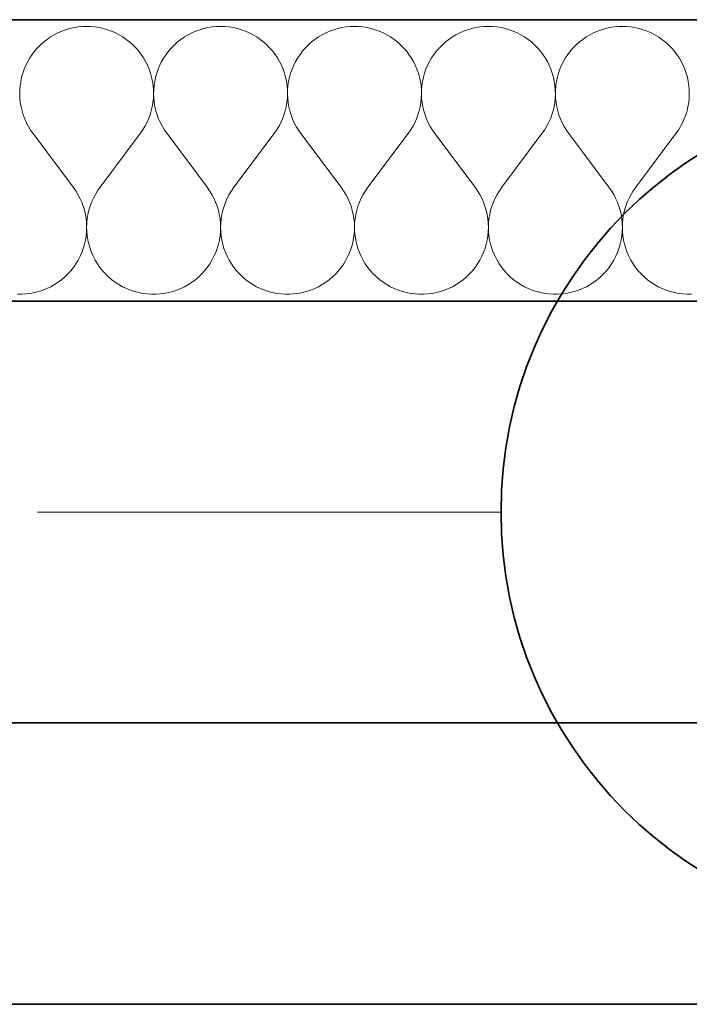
# Model space of a CAD drawing. Header units: millimetres. Extents: x -34676 to 172266, y 39940 to 476087.
# Tile 182 of 256: x 50675 to 51151, y 343811 to 344511. Entities that reach past the tile are written whole.
import ezdxf

# ---------------------------------------------------------------- set-up
doc = ezdxf.new("R2010")
doc.units = ezdxf.units.MM
doc.header["$MEASUREMENT"] = 0
doc.linetypes.add('Kropki i Kreski', pattern=[6.702778, 3.527778, -1.763889, 0, -1.411111])
for name, color, linetype in [('#podkład', 252, 'Continuous'), ('- A - ocieplenie', 7, 'Continuous'), ('Konstrukcja - Siatka mod', 7, 'Continuous'), ('Konstrukcja - Ściany zewnętrzne', 7, 'Continuous')]:
    doc.layers.add(name, color=color, linetype=linetype)

# ---------------------------------------------------------------- blocks, each defined once
blk = doc.blocks.new('kjghgg')
at = {"layer": '- A - ocieplenie', "color": 252, "linetype": 'Continuous', "lineweight": 35, "ltscale": 100}
for p, q in [((-92969.16, 469798.34), (-93975.76, 469798.34)), ((-93975.76, 469598.34), (-92969.16, 469598.34)), ((-92969.16, 469298.34), (-94705.76, 469298.34)), ((-94505.76, 469098.34), (-92969.16, 469098.34))]:
    blk.add_line(p, q, dxfattribs=at)
at = {"layer": '- A - ocieplenie', "color": 252, "linetype": 'Continuous', "lineweight": 13, "ltscale": 100}
for p, q in [((-93678.21, 469791.22), (-93681.04, 469790.19)), ((-93675.32, 469792.06), (-93678.21, 469791.22)), ((-93672.38, 469792.73), (-93675.32, 469792.06)), ((-93669.41, 469793.2), (-93672.38, 469792.73)), ((-93666.41, 469793.49), (-93669.41, 469793.2)), ((-93663.4, 469793.58), (-93666.41, 469793.49)), ((-93660.39, 469793.49), (-93663.4, 469793.58)), ((-93657.39, 469793.2), (-93660.39, 469793.49)), ((-93654.41, 469792.73), (-93657.39, 469793.2)), ((-93651.47, 469792.06), (-93654.41, 469792.73)), ((-93648.58, 469791.22), (-93651.47, 469792.06)), ((-93645.75, 469790.19), (-93648.58, 469791.22)), ((-93582.97, 469791.22), (-93585.8, 469790.19)), ((-93580.08, 469792.06), (-93582.97, 469791.22)), ((-93577.14, 469792.73), (-93580.08, 469792.06)), ((-93574.17, 469793.2), (-93577.14, 469792.73)), ((-93571.17, 469793.49), (-93574.17, 469793.2)), ((-93568.16, 469793.58), (-93571.17, 469793.49)), ((-93565.15, 469793.49), (-93568.16, 469793.58)), ((-93562.15, 469793.2), (-93565.15, 469793.49)), ((-93559.17, 469792.73), (-93562.15, 469793.2)), ((-93556.24, 469792.06), (-93559.17, 469792.73)), ((-93553.35, 469791.22), (-93556.24, 469792.06)), ((-93550.51, 469790.19), (-93553.35, 469791.22)), ((-93487.73, 469791.22), (-93490.57, 469790.19)), ((-93484.84, 469792.06), (-93487.73, 469791.22)), ((-93481.9, 469792.73), (-93484.84, 469792.06)), ((-93478.93, 469793.2), (-93481.9, 469792.73)), ((-93475.93, 469793.49), (-93478.93, 469793.2)), ((-93472.92, 469793.58), (-93475.93, 469793.49)), ((-93469.91, 469793.49), (-93472.92, 469793.58)), ((-93466.91, 469793.2), (-93469.91, 469793.49)), ((-93463.94, 469792.73), (-93466.91, 469793.2)), ((-93461, 469792.06), (-93463.94, 469792.73)), ((-93458.11, 469791.22), (-93461, 469792.06)), ((-93455.28, 469790.19), (-93458.11, 469791.22)), ((-93392.5, 469791.22), (-93395.33, 469790.19)), ((-93389.6, 469792.06), (-93392.5, 469791.22)), ((-93386.67, 469792.73), (-93389.6, 469792.06)), ((-93383.69, 469793.2), (-93386.67, 469792.73)), ((-93380.69, 469793.49), (-93383.69, 469793.2)), ((-93377.68, 469793.58), (-93380.69, 469793.49)), ((-93374.67, 469793.49), (-93377.68, 469793.58)), ((-93371.67, 469793.2), (-93374.67, 469793.49)), ((-93368.7, 469792.73), (-93371.67, 469793.2)), ((-93365.76, 469792.06), (-93368.7, 469792.73)), ((-93362.87, 469791.22), (-93365.76, 469792.06)), ((-93360.04, 469790.19), (-93362.87, 469791.22)), ((-93297.26, 469791.22), (-93300.09, 469790.19)), ((-93294.37, 469792.06), (-93297.26, 469791.22)), ((-93291.43, 469792.73), (-93294.37, 469792.06)), ((-93288.45, 469793.2), (-93291.43, 469792.73)), ((-93285.46, 469793.49), (-93288.45, 469793.2)), ((-93282.44, 469793.58), (-93285.46, 469793.49)), ((-93279.43, 469793.49), (-93282.44, 469793.58)), ((-93276.44, 469793.2), (-93279.43, 469793.49)), ((-93273.46, 469792.73), (-93276.44, 469793.2)), ((-93270.52, 469792.06), (-93273.46, 469792.73)), ((-93267.63, 469791.22), (-93270.52, 469792.06)), ((-93264.8, 469790.19), (-93267.63, 469791.22)), ((-93691.55, 469784.36), (-93693.93, 469782.51)), ((-93689.07, 469786.07), (-93691.55, 469784.36)), ((-93686.48, 469787.61), (-93689.07, 469786.07)), ((-93683.8, 469788.99), (-93686.48, 469787.61)), ((-93681.04, 469790.19), (-93683.8, 469788.99)), ((-93642.99, 469788.99), (-93645.75, 469790.19)), ((-93640.31, 469787.61), (-93642.99, 469788.99)), ((-93637.72, 469786.07), (-93640.31, 469787.61)), ((-93635.24, 469784.36), (-93637.72, 469786.07)), ((-93632.87, 469782.51), (-93635.24, 469784.36)), ((-93596.32, 469784.36), (-93598.69, 469782.51)), ((-93593.83, 469786.07), (-93596.32, 469784.36)), ((-93591.24, 469787.61), (-93593.83, 469786.07)), ((-93588.56, 469788.99), (-93591.24, 469787.61)), ((-93585.8, 469790.19), (-93588.56, 469788.99)), ((-93547.75, 469788.99), (-93550.51, 469790.19)), ((-93545.07, 469787.61), (-93547.75, 469788.99)), ((-93542.49, 469786.07), (-93545.07, 469787.61)), ((-93540, 469784.36), (-93542.49, 469786.07)), ((-93537.63, 469782.51), (-93540, 469784.36)), ((-93501.08, 469784.36), (-93503.45, 469782.51)), ((-93498.59, 469786.07), (-93501.08, 469784.36)), ((-93496.01, 469787.61), (-93498.59, 469786.07)), ((-93493.33, 469788.99), (-93496.01, 469787.61)), ((-93490.57, 469790.19), (-93493.33, 469788.99)), ((-93452.51, 469788.99), (-93455.28, 469790.19)), ((-93449.84, 469787.61), (-93452.51, 469788.99)), ((-93447.25, 469786.07), (-93449.84, 469787.61)), ((-93444.76, 469784.36), (-93447.25, 469786.07)), ((-93442.39, 469782.51), (-93444.76, 469784.36)), ((-93405.84, 469784.36), (-93408.21, 469782.51)), ((-93403.35, 469786.07), (-93405.84, 469784.36)), ((-93400.77, 469787.61), (-93403.35, 469786.07)), ((-93398.09, 469788.99), (-93400.77, 469787.61)), ((-93395.33, 469790.19), (-93398.09, 469788.99)), ((-93357.28, 469788.99), (-93360.04, 469790.19)), ((-93354.6, 469787.61), (-93357.28, 469788.99)), ((-93352.01, 469786.07), (-93354.6, 469787.61)), ((-93349.53, 469784.36), (-93352.01, 469786.07)), ((-93347.15, 469782.51), (-93349.53, 469784.36)), ((-93310.6, 469784.36), (-93312.97, 469782.51)), ((-93308.12, 469786.07), (-93310.6, 469784.36)), ((-93305.53, 469787.61), (-93308.12, 469786.07)), ((-93302.85, 469788.99), (-93305.53, 469787.61)), ((-93300.09, 469790.19), (-93302.85, 469788.99)), ((-93262.04, 469788.99), (-93264.8, 469790.19)), ((-93259.36, 469787.61), (-93262.04, 469788.99)), ((-93256.77, 469786.07), (-93259.36, 469787.61)), ((-93254.29, 469784.36), (-93256.77, 469786.07)), ((-93251.92, 469782.51), (-93254.29, 469784.36)), ((-93698.29, 469778.36), (-93700.27, 469776.09)), ((-93696.17, 469780.5), (-93698.29, 469778.36)), ((-93693.93, 469782.51), (-93696.17, 469780.5)), ((-93630.62, 469780.5), (-93632.87, 469782.51)), ((-93628.5, 469778.36), (-93630.62, 469780.5)), ((-93626.52, 469776.09), (-93628.5, 469778.36)), ((-93603.05, 469778.36), (-93605.03, 469776.09)), ((-93600.94, 469780.5), (-93603.05, 469778.36)), ((-93598.69, 469782.51), (-93600.94, 469780.5)), ((-93535.38, 469780.5), (-93537.63, 469782.51)), ((-93533.26, 469778.36), (-93535.38, 469780.5)), ((-93531.28, 469776.09), (-93533.26, 469778.36)), ((-93507.82, 469778.36), (-93509.8, 469776.09)), ((-93505.7, 469780.5), (-93507.82, 469778.36)), ((-93503.45, 469782.51), (-93505.7, 469780.5)), ((-93440.14, 469780.5), (-93442.39, 469782.51)), ((-93438.02, 469778.36), (-93440.14, 469780.5)), ((-93436.05, 469776.09), (-93438.02, 469778.36)), ((-93412.58, 469778.36), (-93414.56, 469776.09)), ((-93410.46, 469780.5), (-93412.58, 469778.36)), ((-93408.21, 469782.51), (-93410.46, 469780.5)), ((-93344.9, 469780.5), (-93347.15, 469782.51)), ((-93342.79, 469778.36), (-93344.9, 469780.5)), ((-93340.81, 469776.09), (-93342.79, 469778.36)), ((-93317.34, 469778.36), (-93319.32, 469776.09)), ((-93315.22, 469780.5), (-93317.34, 469778.36)), ((-93312.97, 469782.51), (-93315.22, 469780.5)), ((-93249.67, 469780.5), (-93251.92, 469782.51)), ((-93247.55, 469778.36), (-93249.67, 469780.5)), ((-93245.57, 469776.09), (-93247.55, 469778.36)), ((-93703.78, 469771.2), (-93705.29, 469768.59)), ((-93702.1, 469773.7), (-93703.78, 469771.2)), ((-93700.27, 469776.09), (-93702.1, 469773.7)), ((-93624.69, 469773.7), (-93626.52, 469776.09)), ((-93623.01, 469771.2), (-93624.69, 469773.7)), ((-93621.5, 469768.59), (-93623.01, 469771.2)), ((-93608.54, 469771.2), (-93610.06, 469768.59)), ((-93606.86, 469773.7), (-93608.54, 469771.2)), ((-93605.03, 469776.09), (-93606.86, 469773.7)), ((-93529.45, 469773.7), (-93531.28, 469776.09)), ((-93527.78, 469771.2), (-93529.45, 469773.7)), ((-93526.26, 469768.59), (-93527.78, 469771.2)), ((-93513.3, 469771.2), (-93514.82, 469768.59)), ((-93511.63, 469773.7), (-93513.3, 469771.2)), ((-93509.8, 469776.09), (-93511.63, 469773.7)), ((-93434.21, 469773.7), (-93436.05, 469776.09)), ((-93432.54, 469771.2), (-93434.21, 469773.7)), ((-93431.02, 469768.59), (-93432.54, 469771.2)), ((-93418.06, 469771.2), (-93419.58, 469768.59)), ((-93416.39, 469773.7), (-93418.06, 469771.2)), ((-93414.56, 469776.09), (-93416.39, 469773.7)), ((-93338.98, 469773.7), (-93340.81, 469776.09)), ((-93337.3, 469771.2), (-93338.98, 469773.7)), ((-93335.79, 469768.59), (-93337.3, 469771.2)), ((-93322.83, 469771.2), (-93324.34, 469768.59)), ((-93321.15, 469773.7), (-93322.83, 469771.2)), ((-93319.32, 469776.09), (-93321.15, 469773.7)), ((-93243.74, 469773.7), (-93245.57, 469776.09)), ((-93242.06, 469771.2), (-93243.74, 469773.7)), ((-93240.55, 469768.59), (-93242.06, 469771.2)), ((-93707.81, 469763.13), (-93708.81, 469760.28)), ((-93706.64, 469765.9), (-93707.81, 469763.13)), ((-93705.29, 469768.59), (-93706.64, 469765.9)), ((-93620.15, 469765.9), (-93621.5, 469768.59)), ((-93618.98, 469763.13), (-93620.15, 469765.9)), ((-93617.98, 469760.28), (-93618.98, 469763.13)), ((-93612.58, 469763.13), (-93613.57, 469760.28)), ((-93611.4, 469765.9), (-93612.58, 469763.13)), ((-93610.06, 469768.59), (-93611.4, 469765.9)), ((-93524.91, 469765.9), (-93526.26, 469768.59)), ((-93523.74, 469763.13), (-93524.91, 469765.9)), ((-93522.74, 469760.28), (-93523.74, 469763.13)), ((-93517.34, 469763.13), (-93518.33, 469760.28)), ((-93516.16, 469765.9), (-93517.34, 469763.13)), ((-93514.82, 469768.59), (-93516.16, 469765.9)), ((-93429.68, 469765.9), (-93431.02, 469768.59)), ((-93428.5, 469763.13), (-93429.68, 469765.9)), ((-93427.51, 469760.28), (-93428.5, 469763.13)), ((-93422.1, 469763.13), (-93423.1, 469760.28)), ((-93420.93, 469765.9), (-93422.1, 469763.13)), ((-93419.58, 469768.59), (-93420.93, 469765.9)), ((-93334.44, 469765.9), (-93335.79, 469768.59)), ((-93333.26, 469763.13), (-93334.44, 469765.9)), ((-93332.27, 469760.28), (-93333.26, 469763.13)), ((-93326.86, 469763.13), (-93327.86, 469760.28)), ((-93325.69, 469765.9), (-93326.86, 469763.13)), ((-93324.34, 469768.59), (-93325.69, 469765.9)), ((-93239.2, 469765.9), (-93240.55, 469768.59)), ((-93238.03, 469763.13), (-93239.2, 469765.9)), ((-93237.03, 469760.28), (-93238.03, 469763.13)), ((-93709.63, 469757.38), (-93710.26, 469754.44)), ((-93708.81, 469760.28), (-93709.63, 469757.38)), ((-93617.17, 469757.38), (-93617.98, 469760.28)), ((-93616.54, 469754.44), (-93617.17, 469757.38)), ((-93614.39, 469757.38), (-93615.02, 469754.44)), ((-93613.57, 469760.28), (-93614.39, 469757.38)), ((-93521.93, 469757.38), (-93522.74, 469760.28)), ((-93521.3, 469754.44), (-93521.93, 469757.38)), ((-93519.15, 469757.38), (-93519.78, 469754.44)), ((-93518.33, 469760.28), (-93519.15, 469757.38)), ((-93426.69, 469757.38), (-93427.51, 469760.28)), ((-93426.06, 469754.44), (-93426.69, 469757.38)), ((-93423.91, 469757.38), (-93424.54, 469754.44)), ((-93423.1, 469760.28), (-93423.91, 469757.38)), ((-93331.45, 469757.38), (-93332.27, 469760.28)), ((-93330.82, 469754.44), (-93331.45, 469757.38)), ((-93328.67, 469757.38), (-93329.3, 469754.44)), ((-93327.86, 469760.28), (-93328.67, 469757.38)), ((-93236.22, 469757.38), (-93237.03, 469760.28)), ((-93235.59, 469754.44), (-93236.22, 469757.38)), ((-93710.7, 469751.46), (-93710.95, 469748.46)), ((-93710.26, 469754.44), (-93710.7, 469751.46)), ((-93616.1, 469751.46), (-93616.54, 469754.44)), ((-93615.84, 469748.46), (-93616.1, 469751.46)), ((-93615.46, 469751.46), (-93615.71, 469748.46)), ((-93615.02, 469754.44), (-93615.46, 469751.46)), ((-93520.86, 469751.46), (-93521.3, 469754.44)), ((-93520.61, 469748.46), (-93520.86, 469751.46)), ((-93520.22, 469751.46), (-93520.47, 469748.46)), ((-93519.78, 469754.44), (-93520.22, 469751.46)), ((-93425.62, 469751.46), (-93426.06, 469754.44)), ((-93425.37, 469748.46), (-93425.62, 469751.46)), ((-93424.98, 469751.46), (-93425.24, 469748.46)), ((-93424.54, 469754.44), (-93424.98, 469751.46)), ((-93330.38, 469751.46), (-93330.82, 469754.44)), ((-93330.13, 469748.46), (-93330.38, 469751.46)), ((-93329.75, 469751.46), (-93330, 469748.46)), ((-93329.3, 469754.44), (-93329.75, 469751.46)), ((-93235.14, 469751.46), (-93235.59, 469754.44)), ((-93234.89, 469748.46), (-93235.14, 469751.46)), ((-93710.95, 469748.46), (-93711.01, 469745.45)), ((-93711.01, 469745.45), (-93710.89, 469742.44)), ((-93710.89, 469742.44), (-93710.57, 469739.44)), ((-93616.23, 469739.44), (-93615.91, 469742.44)), ((-93615.91, 469742.44), (-93615.78, 469745.45)), ((-93615.78, 469745.45), (-93615.84, 469748.46)), ((-93615.71, 469748.46), (-93615.77, 469745.45)), ((-93615.77, 469745.45), (-93615.65, 469742.44)), ((-93615.65, 469742.44), (-93615.33, 469739.44)), ((-93520.99, 469739.44), (-93520.67, 469742.44)), ((-93520.67, 469742.44), (-93520.54, 469745.45)), ((-93520.54, 469745.45), (-93520.61, 469748.46)), ((-93520.47, 469748.46), (-93520.54, 469745.45)), ((-93520.54, 469745.45), (-93520.41, 469742.44)), ((-93520.41, 469742.44), (-93520.09, 469739.44)), ((-93425.75, 469739.44), (-93425.43, 469742.44)), ((-93425.43, 469742.44), (-93425.3, 469745.45)), ((-93425.3, 469745.45), (-93425.37, 469748.46)), ((-93425.24, 469748.46), (-93425.3, 469745.45)), ((-93425.3, 469745.45), (-93425.17, 469742.44)), ((-93425.17, 469742.44), (-93424.85, 469739.44)), ((-93330.51, 469739.44), (-93330.19, 469742.44)), ((-93330.19, 469742.44), (-93330.07, 469745.45)), ((-93330.07, 469745.45), (-93330.13, 469748.46)), ((-93330, 469748.46), (-93330.06, 469745.45)), ((-93330.06, 469745.45), (-93329.93, 469742.44)), ((-93329.93, 469742.44), (-93329.61, 469739.44)), ((-93235.27, 469739.44), (-93234.96, 469742.44)), ((-93234.96, 469742.44), (-93234.83, 469745.45)), ((-93234.83, 469745.45), (-93234.89, 469748.46)), ((-93710.57, 469739.44), (-93710.06, 469736.47)), ((-93710.06, 469736.47), (-93709.37, 469733.54)), ((-93617.43, 469733.54), (-93616.73, 469736.47)), ((-93616.73, 469736.47), (-93616.23, 469739.44)), ((-93615.33, 469739.44), (-93614.82, 469736.47)), ((-93614.82, 469736.47), (-93614.13, 469733.54)), ((-93522.19, 469733.54), (-93521.49, 469736.47)), ((-93521.49, 469736.47), (-93520.99, 469739.44)), ((-93520.09, 469739.44), (-93519.58, 469736.47)), ((-93519.58, 469736.47), (-93518.89, 469733.54)), ((-93426.95, 469733.54), (-93426.26, 469736.47)), ((-93426.26, 469736.47), (-93425.75, 469739.44)), ((-93424.85, 469739.44), (-93424.35, 469736.47)), ((-93424.35, 469736.47), (-93423.65, 469733.54)), ((-93331.71, 469733.54), (-93331.02, 469736.47)), ((-93331.02, 469736.47), (-93330.51, 469739.44)), ((-93329.61, 469739.44), (-93329.11, 469736.47)), ((-93329.11, 469736.47), (-93328.41, 469733.54)), ((-93236.47, 469733.54), (-93235.78, 469736.47)), ((-93235.78, 469736.47), (-93235.27, 469739.44)), ((-93709.37, 469733.54), (-93708.49, 469730.66)), ((-93708.49, 469730.66), (-93707.43, 469727.84)), ((-93619.36, 469727.84), (-93618.3, 469730.66)), ((-93618.3, 469730.66), (-93617.43, 469733.54)), ((-93614.13, 469733.54), (-93613.25, 469730.66)), ((-93613.25, 469730.66), (-93612.19, 469727.84)), ((-93524.12, 469727.84), (-93523.07, 469730.66)), ((-93523.07, 469730.66), (-93522.19, 469733.54)), ((-93518.89, 469733.54), (-93518.01, 469730.66)), ((-93518.01, 469730.66), (-93516.96, 469727.84)), ((-93428.89, 469727.84), (-93427.83, 469730.66)), ((-93427.83, 469730.66), (-93426.95, 469733.54)), ((-93423.65, 469733.54), (-93422.78, 469730.66)), ((-93422.78, 469730.66), (-93421.72, 469727.84)), ((-93333.65, 469727.84), (-93332.59, 469730.66)), ((-93332.59, 469730.66), (-93331.71, 469733.54)), ((-93328.41, 469733.54), (-93327.54, 469730.66)), ((-93327.54, 469730.66), (-93326.48, 469727.84)), ((-93238.41, 469727.84), (-93237.35, 469730.66)), ((-93237.35, 469730.66), (-93236.47, 469733.54)), ((-93707.43, 469727.84), (-93706.2, 469725.09)), ((-93706.2, 469725.09), (-93704.79, 469722.43)), ((-93704.79, 469722.43), (-93703.22, 469719.86)), ((-93623.57, 469719.86), (-93622, 469722.43)), ((-93622, 469722.43), (-93620.6, 469725.09)), ((-93620.6, 469725.09), (-93619.36, 469727.84)), ((-93612.19, 469727.84), (-93610.96, 469725.09)), ((-93610.96, 469725.09), (-93609.55, 469722.43)), ((-93609.55, 469722.43), (-93607.98, 469719.86)), ((-93528.33, 469719.86), (-93526.76, 469722.43)), ((-93526.76, 469722.43), (-93525.36, 469725.09)), ((-93525.36, 469725.09), (-93524.12, 469727.84)), ((-93516.96, 469727.84), (-93515.72, 469725.09)), ((-93515.72, 469725.09), (-93514.32, 469722.43)), ((-93514.32, 469722.43), (-93512.75, 469719.86)), ((-93433.1, 469719.86), (-93431.52, 469722.43)), ((-93431.52, 469722.43), (-93430.12, 469725.09)), ((-93430.12, 469725.09), (-93428.89, 469727.84)), ((-93421.72, 469727.84), (-93420.48, 469725.09)), ((-93420.48, 469725.09), (-93419.08, 469722.43)), ((-93419.08, 469722.43), (-93417.51, 469719.86)), ((-93337.86, 469719.86), (-93336.29, 469722.43)), ((-93336.29, 469722.43), (-93334.88, 469725.09)), ((-93334.88, 469725.09), (-93333.65, 469727.84)), ((-93326.48, 469727.84), (-93325.25, 469725.09)), ((-93325.25, 469725.09), (-93323.84, 469722.43)), ((-93323.84, 469722.43), (-93322.27, 469719.86)), ((-93242.62, 469719.86), (-93241.05, 469722.43)), ((-93241.05, 469722.43), (-93239.64, 469725.09)), ((-93239.64, 469725.09), (-93238.41, 469727.84)), ((-93703.22, 469719.86), (-93701.49, 469717.39)), ((-93672.92, 469679.3), (-93701.49, 469717.39)), ((-93653.87, 469679.3), (-93625.3, 469717.39)), ((-93625.3, 469717.39), (-93623.57, 469719.86)), ((-93607.98, 469719.86), (-93606.25, 469717.39)), ((-93577.68, 469679.3), (-93606.25, 469717.39)), ((-93558.63, 469679.3), (-93530.06, 469717.39)), ((-93530.06, 469717.39), (-93528.33, 469719.86)), ((-93512.75, 469719.86), (-93511.02, 469717.39)), ((-93482.44, 469679.3), (-93511.02, 469717.39)), ((-93463.4, 469679.3), (-93434.83, 469717.39)), ((-93434.83, 469717.39), (-93433.1, 469719.86)), ((-93417.51, 469719.86), (-93415.78, 469717.39)), ((-93387.21, 469679.3), (-93415.78, 469717.39)), ((-93368.16, 469679.3), (-93339.59, 469717.39)), ((-93339.59, 469717.39), (-93337.86, 469719.86)), ((-93322.27, 469719.86), (-93320.54, 469717.39)), ((-93291.97, 469679.3), (-93320.54, 469717.39)), ((-93272.92, 469679.3), (-93244.35, 469717.39)), ((-93244.35, 469717.39), (-93242.62, 469719.86)), ((-93671.17, 469676.79), (-93672.92, 469679.3)), ((-93653.87, 469679.3), (-93655.63, 469676.79)), ((-93575.93, 469676.79), (-93577.68, 469679.3)), ((-93558.63, 469679.3), (-93560.39, 469676.79)), ((-93480.69, 469676.79), (-93482.44, 469679.3)), ((-93463.4, 469679.3), (-93465.15, 469676.79)), ((-93385.45, 469676.79), (-93387.21, 469679.3)), ((-93368.16, 469679.3), (-93369.91, 469676.79)), ((-93290.21, 469676.79), (-93291.97, 469679.3)), ((-93272.92, 469679.3), (-93274.67, 469676.79)), ((-93669.58, 469674.18), (-93671.17, 469676.79)), ((-93668.16, 469671.48), (-93669.58, 469674.18)), ((-93657.22, 469674.18), (-93658.64, 469671.48)), ((-93655.63, 469676.79), (-93657.22, 469674.18)), ((-93574.34, 469674.18), (-93575.93, 469676.79)), ((-93572.92, 469671.48), (-93574.34, 469674.18)), ((-93561.98, 469674.18), (-93563.4, 469671.48)), ((-93560.39, 469676.79), (-93561.98, 469674.18)), ((-93479.1, 469674.18), (-93480.69, 469676.79)), ((-93477.68, 469671.48), (-93479.1, 469674.18)), ((-93466.74, 469674.18), (-93468.16, 469671.48)), ((-93465.15, 469676.79), (-93466.74, 469674.18)), ((-93383.86, 469674.18), (-93385.45, 469676.79)), ((-93382.44, 469671.48), (-93383.86, 469674.18)), ((-93371.5, 469674.18), (-93372.92, 469671.48)), ((-93369.91, 469676.79), (-93371.5, 469674.18)), ((-93288.62, 469674.18), (-93290.21, 469676.79)), ((-93287.2, 469671.48), (-93288.62, 469674.18)), ((-93276.26, 469674.18), (-93277.68, 469671.48)), ((-93274.67, 469676.79), (-93276.26, 469674.18)), ((-93666.91, 469668.69), (-93668.16, 469671.48)), ((-93665.85, 469665.82), (-93666.91, 469668.69)), ((-93664.98, 469662.89), (-93665.85, 469665.82)), ((-93660.94, 469665.82), (-93661.82, 469662.89)), ((-93659.88, 469668.69), (-93660.94, 469665.82)), ((-93658.64, 469671.48), (-93659.88, 469668.69)), ((-93571.68, 469668.69), (-93572.92, 469671.48)), ((-93570.61, 469665.82), (-93571.68, 469668.69)), ((-93569.74, 469662.89), (-93570.61, 469665.82)), ((-93565.7, 469665.82), (-93566.58, 469662.89)), ((-93564.64, 469668.69), (-93565.7, 469665.82)), ((-93563.4, 469671.48), (-93564.64, 469668.69)), ((-93476.44, 469668.69), (-93477.68, 469671.48)), ((-93475.38, 469665.82), (-93476.44, 469668.69)), ((-93474.5, 469662.89), (-93475.38, 469665.82)), ((-93470.46, 469665.82), (-93471.34, 469662.89)), ((-93469.4, 469668.69), (-93470.46, 469665.82)), ((-93468.16, 469671.48), (-93469.4, 469668.69)), ((-93381.2, 469668.69), (-93382.44, 469671.48)), ((-93380.14, 469665.82), (-93381.2, 469668.69)), ((-93379.26, 469662.89), (-93380.14, 469665.82)), ((-93375.23, 469665.82), (-93376.1, 469662.89)), ((-93374.16, 469668.69), (-93375.23, 469665.82)), ((-93372.92, 469671.48), (-93374.16, 469668.69)), ((-93285.96, 469668.69), (-93287.2, 469671.48)), ((-93284.9, 469665.82), (-93285.96, 469668.69)), ((-93284.03, 469662.89), (-93284.9, 469665.82)), ((-93279.99, 469665.82), (-93280.86, 469662.89)), ((-93278.93, 469668.69), (-93279.99, 469665.82)), ((-93277.68, 469671.48), (-93278.93, 469668.69)), ((-93664.29, 469659.91), (-93664.98, 469662.89)), ((-93663.8, 469656.9), (-93664.29, 469659.91)), ((-93662.5, 469659.91), (-93662.99, 469656.9)), ((-93661.82, 469662.89), (-93662.5, 469659.91)), ((-93569.05, 469659.91), (-93569.74, 469662.89)), ((-93568.56, 469656.9), (-93569.05, 469659.91)), ((-93567.26, 469659.91), (-93567.76, 469656.9)), ((-93566.58, 469662.89), (-93567.26, 469659.91)), ((-93473.82, 469659.91), (-93474.5, 469662.89)), ((-93473.32, 469656.9), (-93473.82, 469659.91)), ((-93472.03, 469659.91), (-93472.52, 469656.9)), ((-93471.34, 469662.89), (-93472.03, 469659.91)), ((-93378.58, 469659.91), (-93379.26, 469662.89)), ((-93378.08, 469656.9), (-93378.58, 469659.91)), ((-93376.79, 469659.91), (-93377.28, 469656.9)), ((-93376.1, 469662.89), (-93376.79, 469659.91)), ((-93283.34, 469659.91), (-93284.03, 469662.89)), ((-93282.85, 469656.9), (-93283.34, 469659.91)), ((-93281.55, 469659.91), (-93282.04, 469656.9)), ((-93280.86, 469662.89), (-93281.55, 469659.91)), ((-93663.5, 469653.86), (-93663.8, 469656.9)), ((-93663.4, 469650.8), (-93663.5, 469653.86)), ((-93663.29, 469653.86), (-93663.4, 469650.8)), ((-93662.99, 469656.9), (-93663.29, 469653.86)), ((-93568.26, 469653.86), (-93568.56, 469656.9)), ((-93568.16, 469650.8), (-93568.26, 469653.86)), ((-93568.06, 469653.86), (-93568.16, 469650.8)), ((-93567.76, 469656.9), (-93568.06, 469653.86)), ((-93473.02, 469653.86), (-93473.32, 469656.9)), ((-93472.92, 469650.8), (-93473.02, 469653.86)), ((-93472.82, 469653.86), (-93472.92, 469650.8)), ((-93472.52, 469656.9), (-93472.82, 469653.86)), ((-93377.79, 469653.86), (-93378.08, 469656.9)), ((-93377.68, 469650.8), (-93377.79, 469653.86)), ((-93377.58, 469653.86), (-93377.68, 469650.8)), ((-93377.28, 469656.9), (-93377.58, 469653.86)), ((-93282.55, 469653.86), (-93282.85, 469656.9)), ((-93282.44, 469650.8), (-93282.55, 469653.86)), ((-93282.34, 469653.86), (-93282.44, 469650.8)), ((-93282.04, 469656.9), (-93282.34, 469653.86)), ((-93664.26, 469641.69), (-93663.78, 469644.71)), ((-93663.78, 469644.71), (-93663.49, 469647.75)), ((-93663.49, 469647.75), (-93663.4, 469650.8)), ((-93663.4, 469650.8), (-93663.3, 469647.75)), ((-93663.3, 469647.75), (-93663.02, 469644.71)), ((-93663.02, 469644.71), (-93662.53, 469641.69)), ((-93569.02, 469641.69), (-93568.54, 469644.71)), ((-93568.54, 469644.71), (-93568.25, 469647.75)), ((-93568.25, 469647.75), (-93568.16, 469650.8)), ((-93568.16, 469650.8), (-93568.07, 469647.75)), ((-93568.07, 469647.75), (-93567.78, 469644.71)), ((-93567.78, 469644.71), (-93567.29, 469641.69)), ((-93473.79, 469641.69), (-93473.3, 469644.71)), ((-93473.3, 469644.71), (-93473.01, 469647.75)), ((-93473.01, 469647.75), (-93472.92, 469650.8)), ((-93472.92, 469650.8), (-93472.83, 469647.75)), ((-93472.83, 469647.75), (-93472.54, 469644.71)), ((-93472.54, 469644.71), (-93472.06, 469641.69)), ((-93378.55, 469641.69), (-93378.06, 469644.71)), ((-93378.06, 469644.71), (-93377.78, 469647.75)), ((-93377.78, 469647.75), (-93377.68, 469650.8)), ((-93377.68, 469650.8), (-93377.59, 469647.75)), ((-93377.59, 469647.75), (-93377.3, 469644.71)), ((-93377.3, 469644.71), (-93376.82, 469641.69)), ((-93283.31, 469641.69), (-93282.83, 469644.71)), ((-93282.83, 469644.71), (-93282.54, 469647.75)), ((-93282.54, 469647.75), (-93282.44, 469650.8)), ((-93282.44, 469650.8), (-93282.35, 469647.75)), ((-93282.35, 469647.75), (-93282.06, 469644.71)), ((-93282.06, 469644.71), (-93281.58, 469641.69)), ((-93665.8, 469635.78), (-93664.94, 469638.71)), ((-93664.94, 469638.71), (-93664.26, 469641.69)), ((-93662.53, 469641.69), (-93661.86, 469638.71)), ((-93661.86, 469638.71), (-93660.99, 469635.78)), ((-93570.56, 469635.78), (-93569.7, 469638.71)), ((-93569.7, 469638.71), (-93569.02, 469641.69)), ((-93567.29, 469641.69), (-93566.62, 469638.71)), ((-93566.62, 469638.71), (-93565.75, 469635.78)), ((-93475.33, 469635.78), (-93474.46, 469638.71)), ((-93474.46, 469638.71), (-93473.79, 469641.69)), ((-93472.06, 469641.69), (-93471.38, 469638.71)), ((-93471.38, 469638.71), (-93470.51, 469635.78)), ((-93380.09, 469635.78), (-93379.22, 469638.71)), ((-93379.22, 469638.71), (-93378.55, 469641.69)), ((-93376.82, 469641.69), (-93376.14, 469638.71)), ((-93376.14, 469638.71), (-93375.28, 469635.78)), ((-93284.85, 469635.78), (-93283.98, 469638.71)), ((-93283.98, 469638.71), (-93283.31, 469641.69)), ((-93281.58, 469641.69), (-93280.9, 469638.71)), ((-93280.9, 469638.71), (-93280.04, 469635.78)), ((-93669.5, 469627.4), (-93668.09, 469630.11)), ((-93668.09, 469630.11), (-93666.85, 469632.91)), ((-93666.85, 469632.91), (-93665.8, 469635.78)), ((-93660.99, 469635.78), (-93659.94, 469632.91)), ((-93659.94, 469632.91), (-93658.71, 469630.11)), ((-93658.71, 469630.11), (-93657.3, 469627.4)), ((-93574.26, 469627.4), (-93572.85, 469630.11)), ((-93572.85, 469630.11), (-93571.62, 469632.91)), ((-93571.62, 469632.91), (-93570.56, 469635.78)), ((-93565.75, 469635.78), (-93564.7, 469632.91)), ((-93564.7, 469632.91), (-93563.47, 469630.11)), ((-93563.47, 469630.11), (-93562.06, 469627.4)), ((-93479.02, 469627.4), (-93477.61, 469630.11)), ((-93477.61, 469630.11), (-93476.38, 469632.91)), ((-93476.38, 469632.91), (-93475.33, 469635.78)), ((-93470.51, 469635.78), (-93469.46, 469632.91)), ((-93469.46, 469632.91), (-93468.23, 469630.11)), ((-93468.23, 469630.11), (-93466.82, 469627.4)), ((-93383.78, 469627.4), (-93382.37, 469630.11)), ((-93382.37, 469630.11), (-93381.14, 469632.91)), ((-93381.14, 469632.91), (-93380.09, 469635.78)), ((-93375.28, 469635.78), (-93374.22, 469632.91)), ((-93374.22, 469632.91), (-93372.99, 469630.11)), ((-93372.99, 469630.11), (-93371.58, 469627.4)), ((-93288.55, 469627.4), (-93287.14, 469630.11)), ((-93287.14, 469630.11), (-93285.9, 469632.91)), ((-93285.9, 469632.91), (-93284.85, 469635.78)), ((-93280.04, 469635.78), (-93278.99, 469632.91)), ((-93278.99, 469632.91), (-93277.75, 469630.11)), ((-93277.75, 469630.11), (-93276.34, 469627.4)), ((-93672.83, 469622.28), (-93671.08, 469624.79)), ((-93671.08, 469624.79), (-93669.5, 469627.4)), ((-93657.3, 469627.4), (-93655.71, 469624.79)), ((-93655.71, 469624.79), (-93653.97, 469622.28)), ((-93577.59, 469622.28), (-93575.84, 469624.79)), ((-93575.84, 469624.79), (-93574.26, 469627.4)), ((-93562.06, 469627.4), (-93560.48, 469624.79)), ((-93560.48, 469624.79), (-93558.73, 469622.28)), ((-93482.35, 469622.28), (-93480.6, 469624.79)), ((-93480.6, 469624.79), (-93479.02, 469627.4)), ((-93466.82, 469627.4), (-93465.24, 469624.79)), ((-93465.24, 469624.79), (-93463.49, 469622.28)), ((-93387.11, 469622.28), (-93385.37, 469624.79)), ((-93385.37, 469624.79), (-93383.78, 469627.4)), ((-93371.58, 469627.4), (-93370, 469624.79)), ((-93370, 469624.79), (-93368.25, 469622.28)), ((-93291.87, 469622.28), (-93290.13, 469624.79)), ((-93290.13, 469624.79), (-93288.55, 469627.4)), ((-93276.34, 469627.4), (-93274.76, 469624.79)), ((-93274.76, 469624.79), (-93273.02, 469622.28)), ((-93678.97, 469615.5), (-93676.78, 469617.63)), ((-93676.78, 469617.63), (-93674.73, 469619.89)), ((-93674.73, 469619.89), (-93672.83, 469622.28)), ((-93653.97, 469622.28), (-93652.07, 469619.89)), ((-93652.07, 469619.89), (-93650.01, 469617.63)), ((-93650.01, 469617.63), (-93647.82, 469615.5)), ((-93583.74, 469615.5), (-93581.54, 469617.63)), ((-93581.54, 469617.63), (-93579.49, 469619.89)), ((-93579.49, 469619.89), (-93577.59, 469622.28)), ((-93558.73, 469622.28), (-93556.83, 469619.89)), ((-93556.83, 469619.89), (-93554.78, 469617.63)), ((-93554.78, 469617.63), (-93552.58, 469615.5)), ((-93488.5, 469615.5), (-93486.3, 469617.63)), ((-93486.3, 469617.63), (-93484.25, 469619.89)), ((-93484.25, 469619.89), (-93482.35, 469622.28)), ((-93463.49, 469622.28), (-93461.59, 469619.89)), ((-93461.59, 469619.89), (-93459.54, 469617.63)), ((-93459.54, 469617.63), (-93457.34, 469615.5)), ((-93393.26, 469615.5), (-93391.07, 469617.63)), ((-93391.07, 469617.63), (-93389.01, 469619.89)), ((-93389.01, 469619.89), (-93387.11, 469622.28)), ((-93368.25, 469622.28), (-93366.35, 469619.89)), ((-93366.35, 469619.89), (-93364.3, 469617.63)), ((-93364.3, 469617.63), (-93362.11, 469615.5)), ((-93298.02, 469615.5), (-93295.83, 469617.63)), ((-93295.83, 469617.63), (-93293.78, 469619.89)), ((-93293.78, 469619.89), (-93291.87, 469622.28)), ((-93273.02, 469622.28), (-93271.11, 469619.89)), ((-93271.11, 469619.89), (-93269.06, 469617.63)), ((-93269.06, 469617.63), (-93266.87, 469615.5)), ((-93688.97, 469608.52), (-93686.31, 469610.02)), ((-93686.31, 469610.02), (-93683.75, 469611.69)), ((-93683.75, 469611.69), (-93681.3, 469613.51)), ((-93681.3, 469613.51), (-93678.97, 469615.5)), ((-93647.82, 469615.5), (-93645.49, 469613.51)), ((-93645.49, 469613.51), (-93643.05, 469611.69)), ((-93643.05, 469611.69), (-93640.49, 469610.02)), ((-93640.49, 469610.02), (-93637.83, 469608.52)), ((-93593.73, 469608.52), (-93591.07, 469610.02)), ((-93591.07, 469610.02), (-93588.51, 469611.69)), ((-93588.51, 469611.69), (-93586.06, 469613.51)), ((-93586.06, 469613.51), (-93583.74, 469615.5)), ((-93552.58, 469615.5), (-93550.26, 469613.51)), ((-93550.26, 469613.51), (-93547.81, 469611.69)), ((-93547.81, 469611.69), (-93545.25, 469610.02)), ((-93545.25, 469610.02), (-93542.59, 469608.52)), ((-93498.49, 469608.52), (-93495.83, 469610.02)), ((-93495.83, 469610.02), (-93493.27, 469611.69)), ((-93493.27, 469611.69), (-93490.82, 469613.51)), ((-93490.82, 469613.51), (-93488.5, 469615.5)), ((-93457.34, 469615.5), (-93455.02, 469613.51)), ((-93455.02, 469613.51), (-93452.57, 469611.69)), ((-93452.57, 469611.69), (-93450.01, 469610.02)), ((-93450.01, 469610.02), (-93447.35, 469608.52)), ((-93403.25, 469608.52), (-93400.59, 469610.02)), ((-93400.59, 469610.02), (-93398.03, 469611.69)), ((-93398.03, 469611.69), (-93395.58, 469613.51)), ((-93395.58, 469613.51), (-93393.26, 469615.5)), ((-93362.11, 469615.5), (-93359.78, 469613.51)), ((-93359.78, 469613.51), (-93357.33, 469611.69)), ((-93357.33, 469611.69), (-93354.77, 469610.02)), ((-93354.77, 469610.02), (-93352.11, 469608.52)), ((-93308.02, 469608.52), (-93305.35, 469610.02)), ((-93305.35, 469610.02), (-93302.79, 469611.69)), ((-93302.79, 469611.69), (-93300.35, 469613.51)), ((-93300.35, 469613.51), (-93298.02, 469615.5)), ((-93266.87, 469615.5), (-93264.54, 469613.51)), ((-93264.54, 469613.51), (-93262.09, 469611.69)), ((-93262.09, 469611.69), (-93259.53, 469610.02)), ((-93259.53, 469610.02), (-93256.87, 469608.52)), ((-93712.54, 469603.13), (-93709.49, 469603.13)), ((-93709.49, 469603.13), (-93706.44, 469603.33)), ((-93706.44, 469603.33), (-93703.41, 469603.72)), ((-93703.41, 469603.72), (-93700.41, 469604.3)), ((-93700.41, 469604.3), (-93697.45, 469605.08)), ((-93697.45, 469605.08), (-93694.55, 469606.04)), ((-93694.55, 469606.04), (-93691.72, 469607.19)), ((-93691.72, 469607.19), (-93688.97, 469608.52)), ((-93637.83, 469608.52), (-93635.07, 469607.19)), ((-93635.07, 469607.19), (-93632.24, 469606.04)), ((-93632.24, 469606.04), (-93629.34, 469605.08)), ((-93629.34, 469605.08), (-93626.39, 469604.3)), ((-93626.39, 469604.3), (-93623.39, 469603.72)), ((-93623.39, 469603.72), (-93620.36, 469603.33)), ((-93620.36, 469603.33), (-93617.31, 469603.13)), ((-93617.31, 469603.13), (-93614.25, 469603.13)), ((-93614.25, 469603.13), (-93611.2, 469603.33)), ((-93611.2, 469603.33), (-93608.17, 469603.72)), ((-93608.17, 469603.72), (-93605.17, 469604.3)), ((-93605.17, 469604.3), (-93602.21, 469605.08)), ((-93602.21, 469605.08), (-93599.31, 469606.04)), ((-93599.31, 469606.04), (-93596.48, 469607.19)), ((-93596.48, 469607.19), (-93593.73, 469608.52)), ((-93542.59, 469608.52), (-93539.83, 469607.19)), ((-93539.83, 469607.19), (-93537, 469606.04)), ((-93537, 469606.04), (-93534.1, 469605.08)), ((-93534.1, 469605.08), (-93531.15, 469604.3)), ((-93531.15, 469604.3), (-93528.15, 469603.72)), ((-93528.15, 469603.72), (-93525.12, 469603.33)), ((-93525.12, 469603.33), (-93522.07, 469603.13)), ((-93522.07, 469603.13), (-93519.01, 469603.13)), ((-93519.01, 469603.13), (-93515.96, 469603.33)), ((-93515.96, 469603.33), (-93512.93, 469603.72)), ((-93512.93, 469603.72), (-93509.93, 469604.3)), ((-93509.93, 469604.3), (-93506.98, 469605.08)), ((-93506.98, 469605.08), (-93504.08, 469606.04)), ((-93504.08, 469606.04), (-93501.24, 469607.19)), ((-93501.24, 469607.19), (-93498.49, 469608.52)), ((-93447.35, 469608.52), (-93444.6, 469607.19)), ((-93444.6, 469607.19), (-93441.76, 469606.04)), ((-93441.76, 469606.04), (-93438.86, 469605.08)), ((-93438.86, 469605.08), (-93435.91, 469604.3)), ((-93435.91, 469604.3), (-93432.91, 469603.72)), ((-93432.91, 469603.72), (-93429.88, 469603.33)), ((-93429.88, 469603.33), (-93426.83, 469603.13)), ((-93426.83, 469603.13), (-93423.77, 469603.13)), ((-93423.77, 469603.13), (-93420.72, 469603.33)), ((-93420.72, 469603.33), (-93417.69, 469603.72)), ((-93417.69, 469603.72), (-93414.69, 469604.3)), ((-93414.69, 469604.3), (-93411.74, 469605.08)), ((-93411.74, 469605.08), (-93408.84, 469606.04)), ((-93408.84, 469606.04), (-93406.01, 469607.19)), ((-93406.01, 469607.19), (-93403.25, 469608.52)), ((-93352.11, 469608.52), (-93349.36, 469607.19)), ((-93349.36, 469607.19), (-93346.53, 469606.04)), ((-93346.53, 469606.04), (-93343.63, 469605.08)), ((-93343.63, 469605.08), (-93340.67, 469604.3)), ((-93340.67, 469604.3), (-93337.67, 469603.72)), ((-93337.67, 469603.72), (-93334.64, 469603.33)), ((-93334.64, 469603.33), (-93331.59, 469603.13)), ((-93331.59, 469603.13), (-93328.54, 469603.13)), ((-93328.54, 469603.13), (-93325.49, 469603.33)), ((-93325.49, 469603.33), (-93322.46, 469603.72)), ((-93322.46, 469603.72), (-93319.46, 469604.3)), ((-93319.46, 469604.3), (-93316.5, 469605.08)), ((-93316.5, 469605.08), (-93313.6, 469606.04)), ((-93313.6, 469606.04), (-93310.77, 469607.19)), ((-93310.77, 469607.19), (-93308.02, 469608.52)), ((-93256.87, 469608.52), (-93254.12, 469607.19)), ((-93254.12, 469607.19), (-93251.29, 469606.04)), ((-93251.29, 469606.04), (-93248.39, 469605.08)), ((-93248.39, 469605.08), (-93245.43, 469604.3)), ((-93245.43, 469604.3), (-93242.43, 469603.72)), ((-93242.43, 469603.72), (-93239.4, 469603.33)), ((-93239.4, 469603.33), (-93236.35, 469603.13)), ((-93236.35, 469603.13), (-93233.3, 469603.13))]:
    blk.add_line(p, q, dxfattribs=at)
at = {"layer": 'Konstrukcja - Siatka mod', "color": 252, "linetype": 'Kropki i Kreski', "lineweight": 13, "ltscale": 100}
blk.add_line((-94368.74, 469448.34), (-93368.74, 469448.34), dxfattribs=at)
at = {"layer": 'Konstrukcja - Siatka mod', "color": 252, "linetype": 'Continuous', "lineweight": 35, "ltscale": 100}
blk.add_circle((-93068.74, 469448.34), 300, dxfattribs=at)
at = {"layer": 'Konstrukcja - Ściany zewnętrzne', "color": 252, "linetype": 'Continuous', "lineweight": 35, "ltscale": 100}
for p, q in [((-92969.16, 469598.34), (-94175.76, 469598.34)), ((-94175.76, 469298.34), (-92969.16, 469298.34))]:
    blk.add_line(p, q, dxfattribs=at)

msp = doc.modelspace()

# ---------------------------------------------------------------- block references
at = {"layer": '#podkład'}
msp.add_blockref('kjghgg', (144386.02, -125287.53), dxfattribs=at)

doc.saveas('drawing.dxf')
